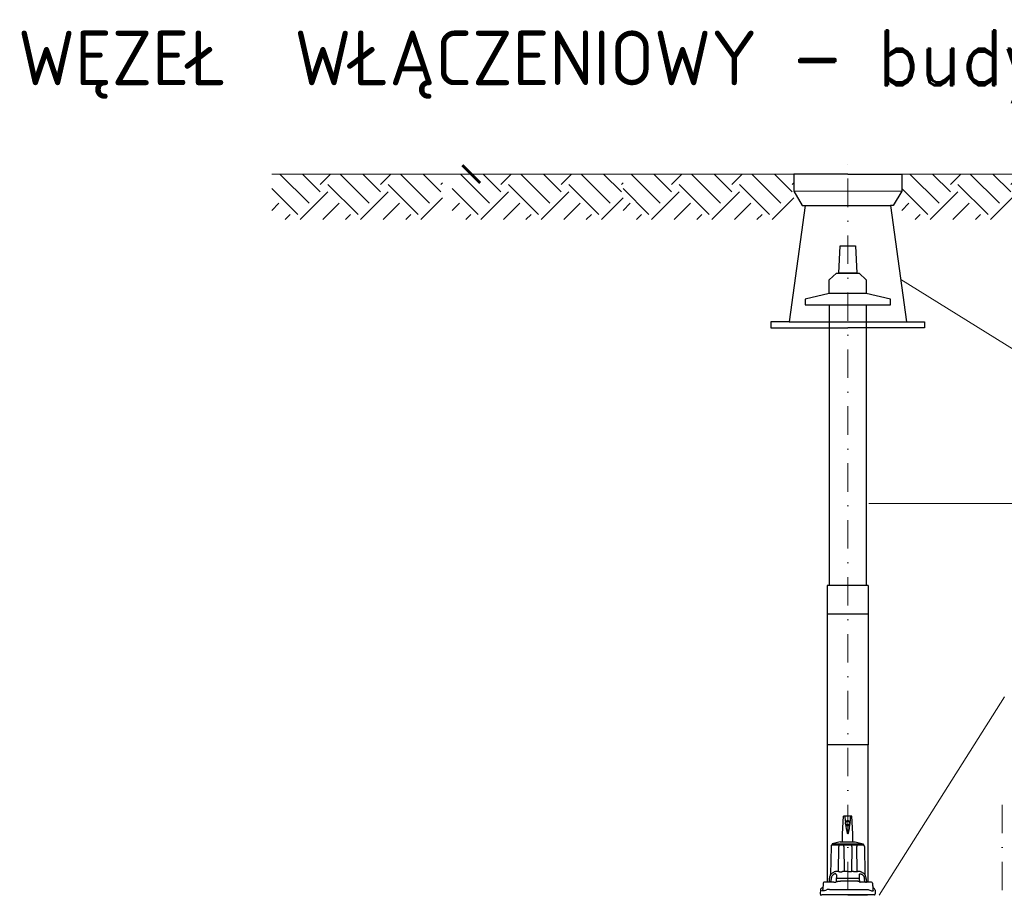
# Model space of a CAD drawing. Header units: centimetres. Extents: x 6548225 to 6568523, y 5576177 to 5581907.
# Tile 27 of 28: x 6565712 to 6567442, y 5580367 to 5581907. Entities that reach past the tile are written whole.
import ezdxf

# ---------------------------------------------------------------- set-up
doc = ezdxf.new("R2010")
doc.units = ezdxf.units.CM
doc.linetypes.add('DASHDOT', pattern=[1, 0.5, -0.25, 0, -0.25])
for name, color, linetype, lineweight in [('_opisy', 7, 'Continuous', 13), ('GRUNT', 7, 'Continuous', 13), ('HAWLE', 7, 'Continuous', 25), ('HAWLE OSIE SYMETRII', 5, 'DASHDOT', 9), ('HAWLE SZCZEGÓŁY', 7, 'Continuous', 13)]:
    doc.layers.add(name, color=color, linetype=linetype, lineweight=lineweight)
doc.styles.add('Arial', font='romand.shx', dxfattribs={"bigfont": 'bigfont.shx'})

# ---------------------------------------------------------------- blocks, each defined once
blk = doc.blocks.new('_ARCHTICK')
at = {"color": 0, "linetype": 'ByBlock', "const_width": 0.15}
blk.add_lwpolyline([(-0.5, -0.5), (0.5, 0.5)], dxfattribs=at)
blk = doc.blocks.new('A$C7CF726C1')
at = {"layer": 'HAWLE'}
blk.add_lwpolyline([(0, -20), (75, -20), (75, -10), (32.5, 0), (-32.5, 0), (-75, -10), (-75, -20), (0, -20)], dxfattribs=at)
blk = doc.blocks.new('A$C0567469D')
at = {"layer": 'HAWLE'}
for points in [[(0, 0), (13.5, 0), (16, -48), (-16, -48), (-13.5, 0), (0, 0)], [(0, -48), (20, -48), (32.5, -60), (32.5, -84), (-32.5, -84), (-32.5, -60), (-20, -48), (0, -48)]]:
    blk.add_lwpolyline(points, dxfattribs=at)

msp = doc.modelspace()

# ---------------------------------------------------------------- hatches: boundary and pattern name
at = {"layer": 'GRUNT'}
h = msp.add_hatch(dxfattribs=at)
h.set_pattern_fill('EARTH', color=256, scale=11.8, angle=45, style=0)
h.set_pattern_definition([(45, (6564544.46, 5579709.78), (7e-15, 105.967), [74.93, -74.93]), (45, (6564524.594, 5579729.65), (7e-15, 105.967), [74.93, -74.93]), (45, (6564504.725, 5579749.52), (7e-15, 105.967), [74.93, -74.93]), (135, (6564504.725, 5579762.764), (-105.967, 7e-15), [74.93, -74.93]), (135, (6564524.594, 5579782.63), (-105.967, 7e-15), [74.93, -74.93]), (135, (6564544.46, 5579802.5), (-105.967, 7e-15), [74.93, -74.93])])
h.paths.add_polyline_path([(6566454.636, 5581635.388), (6566354.636, 5581635.388), (6566254.636, 5581635.388), (6566154.636, 5581635.388), (6566154.636, 5581595.388), (6566154.636, 5581555.388), (6566454.636, 5581555.388)])
h = msp.add_hatch(dxfattribs=at)
h.set_pattern_fill('EARTH', color=256, scale=11.8, angle=45, style=0)
h.set_pattern_definition([(45, (6564861.82, 5579709.78), (7e-15, 105.967), [74.93, -74.93]), (45, (6564841.95, 5579729.65), (7e-15, 105.967), [74.93, -74.93]), (45, (6564822.08, 5579749.52), (7e-15, 105.967), [74.93, -74.93]), (135, (6564822.08, 5579762.764), (-105.967, 7e-15), [74.93, -74.93]), (135, (6564841.95, 5579782.63), (-105.967, 7e-15), [74.93, -74.93]), (135, (6564861.82, 5579802.5), (-105.967, 7e-15), [74.93, -74.93])])
h.paths.add_polyline_path([(6566771.99, 5581635.388), (6566671.99, 5581635.388), (6566571.99, 5581635.388), (6566471.99, 5581635.388), (6566471.99, 5581595.388), (6566471.99, 5581555.388), (6566771.99, 5581555.388)])
h = msp.add_hatch(dxfattribs=at)
h.set_pattern_fill('EARTH', color=256, scale=11.8, angle=45, style=0)
h.set_pattern_definition([(45, (6565161.82, 5579709.78), (7e-15, 105.967), [74.93, -74.93]), (45, (6565141.95, 5579729.65), (7e-15, 105.967), [74.93, -74.93]), (45, (6565122.08, 5579749.52), (7e-15, 105.967), [74.93, -74.93]), (135, (6565122.08, 5579762.764), (-105.967, 7e-15), [74.93, -74.93]), (135, (6565141.95, 5579782.63), (-105.967, 7e-15), [74.93, -74.93]), (135, (6565161.82, 5579802.5), (-105.967, 7e-15), [74.93, -74.93])])
h.paths.add_polyline_path([(6567071.99, 5581635.388), (6566971.99, 5581635.388), (6566871.99, 5581635.388), (6566771.99, 5581635.388), (6566771.99, 5581595.388), (6566771.99, 5581555.388), (6567071.99, 5581555.388)])
h = msp.add_hatch(dxfattribs=at)
h.set_pattern_fill('EARTH', color=256, scale=11.8, angle=45, style=0)
h.set_pattern_definition([(45, (6565651.82, 5579709.78), (7e-15, 105.967), [74.93, -74.93]), (45, (6565631.95, 5579729.65), (7e-15, 105.967), [74.93, -74.93]), (45, (6565612.08, 5579749.52), (7e-15, 105.967), [74.93, -74.93]), (135, (6565612.08, 5579762.764), (-105.967, 7e-15), [74.93, -74.93]), (135, (6565631.95, 5579782.63), (-105.967, 7e-15), [74.93, -74.93]), (135, (6565651.82, 5579802.5), (-105.967, 7e-15), [74.93, -74.93])])
h.paths.add_polyline_path([(6567561.99, 5581635.388), (6567461.99, 5581635.388), (6567361.99, 5581635.388), (6567261.99, 5581635.388), (6567261.99, 5581595.388), (6567261.99, 5581555.388), (6567561.99, 5581555.388)])

# ---------------------------------------------------------------- linework, layer by layer
for p, q in [((6567157.99, 5580475.675), (6567159.59, 5580506.205)), ((6567175.99, 5580475.675), (6567174.39, 5580506.205)), ((6567137.696, 5580453.274), (6567136.832, 5580403.764)), ((6567150.472, 5580409.375), (6567151.146, 5580453.274)), ((6567153.926, 5580457.705), (6567194.24, 5580457.705)), ((6567160.142, 5580453.274), (6567160.366, 5580409.375)), ((6567173.839, 5580453.274), (6567173.615, 5580409.375)), ((6567183.509, 5580409.375), (6567182.835, 5580453.274)), ((6567196.284, 5580453.274), (6567197.149, 5580403.764)), ((6567134.596, 5580377.705), (6567166.99, 5580377.705)), ((6567166.99, 5580377.705), (6567199.385, 5580377.705)), ((6567166.99, 5580368.205), (6567123.561, 5580368.205)), ((6567166.99, 5580368.205), (6567132.312, 5580368.205)), ((6567212.678, 5580368.205), (6567166.99, 5580368.205)), ((6567166.99, 5580368.205), (6567201.69, 5580368.205))]:
    msp.add_line(p, q)
at = {"ltscale": 0.056938}
for p, q in [((6567161.868, 5580506.205), (6567159.59, 5580506.205)), ((6567174.39, 5580506.205), (6567172.113, 5580506.205))]:
    msp.add_line(p, q, dxfattribs=at)
at = {"ltscale": 0.256125}
msp.add_line((6567172.113, 5580506.205), (6567161.868, 5580506.205), dxfattribs=at)
at = {"ltscale": 0.023597}
msp.add_line((6567171.305, 5580496.698), (6567171.214, 5580495.758), dxfattribs=at)
at = {"ltscale": 0.361755}
for p, q in [((6567157.99, 5580461.205), (6567157.99, 5580475.675)), ((6567175.99, 5580461.205), (6567175.99, 5580475.675))]:
    msp.add_line(p, q, dxfattribs=at)
at = {"ltscale": 0.319917}
msp.add_line((6567151.846, 5580456.205), (6567139.05, 5580456.205), dxfattribs=at)
at = {"ltscale": 0.361984}
for p, q in [((6567153.79, 5580461.205), (6567139.74, 5580457.705)), ((6567180.19, 5580461.205), (6567194.24, 5580457.705))]:
    msp.add_line(p, q, dxfattribs=at)
at = {"ltscale": 0.354642}
for p, q in [((6567139.74, 5580457.705), (6567153.926, 5580457.705)), ((6567139.74, 5580456.205), (6567153.926, 5580456.205))]:
    msp.add_line(p, q, dxfattribs=at)
at = {"ltscale": 0.0375}
for p, q in [((6567139.74, 5580457.705), (6567139.74, 5580456.205)), ((6567194.24, 5580457.705), (6567194.24, 5580456.205))]:
    msp.add_line(p, q, dxfattribs=at)
at = {"ltscale": 8.9e-05}
for p, q in [((6567151.146, 5580453.274), (6567151.146, 5580453.278)), ((6567182.835, 5580453.274), (6567182.835, 5580453.278))]:
    msp.add_line(p, q, dxfattribs=at)
at = {"ltscale": 0.03035}
for p, q in [((6567151.846, 5580456.205), (6567153.06, 5580456.205)), ((6567182.134, 5580456.205), (6567180.92, 5580456.205))]:
    msp.add_line(p, q, dxfattribs=at)
at = {"ltscale": 0.032985}
for p, q in [((6567154.38, 5580456.205), (6567153.06, 5580456.205)), ((6567179.601, 5580456.205), (6567180.92, 5580456.205))]:
    msp.add_line(p, q, dxfattribs=at)
at = {"ltscale": 0.17179}
msp.add_line((6567153.79, 5580461.205), (6567160.662, 5580461.205), dxfattribs=at)
at = {"ltscale": 0.165512}
msp.add_line((6567153.926, 5580456.205), (6567160.546, 5580456.205), dxfattribs=at)
at = {"ltscale": 0.044011}
for p, q in [((6567156.14, 5580456.205), (6567154.38, 5580456.205)), ((6567177.84, 5580456.205), (6567179.601, 5580456.205))]:
    msp.add_line(p, q, dxfattribs=at)
at = {"ltscale": 0.047264}
for p, q in [((6567156.14, 5580456.204), (6567158.031, 5580456.205)), ((6567177.84, 5580456.204), (6567175.949, 5580456.205))]:
    msp.add_line(p, q, dxfattribs=at)
at = {"ltscale": 0.053854}
msp.add_line((6567160.185, 5580456.205), (6567158.031, 5580456.205), dxfattribs=at)
at = {"ltscale": 0.000229}
for p, q in [((6567160.142, 5580453.284), (6567160.142, 5580453.274)), ((6567173.839, 5580453.284), (6567173.839, 5580453.274))]:
    msp.add_line(p, q, dxfattribs=at)
at = {"ltscale": 0.030424}
msp.add_line((6567160.185, 5580456.205), (6567161.402, 5580456.205), dxfattribs=at)
at = {"ltscale": 0.488211}
msp.add_line((6567160.662, 5580461.205), (6567180.19, 5580461.205), dxfattribs=at)
at = {"ltscale": 0.309828}
msp.add_line((6567161.402, 5580456.205), (6567173.795, 5580456.205), dxfattribs=at)
at = {"ltscale": 0.250258}
msp.add_line((6567173.586, 5580456.205), (6567183.597, 5580456.205), dxfattribs=at)
at = {"ltscale": 0.053856}
msp.add_line((6567173.795, 5580456.205), (6567175.949, 5580456.205), dxfattribs=at)
at = {"ltscale": 0.319916}
msp.add_line((6567182.134, 5580456.205), (6567194.931, 5580456.205), dxfattribs=at)
at = {"ltscale": 0.038347}
msp.add_line((6567192.706, 5580456.205), (6567194.24, 5580456.205), dxfattribs=at)
at = {"ltscale": 0.009786}
msp.add_line((6567150.472, 5580409.375), (6567150.08, 5580409.375), dxfattribs=at)
at = {"ltscale": 0.165611}
msp.add_line((6567166.99, 5580409.375), (6567160.366, 5580409.375), dxfattribs=at)
at = {"ltscale": 0.165613}
msp.add_line((6567166.99, 5580409.375), (6567173.615, 5580409.375), dxfattribs=at)
at = {"ltscale": 0.009787}
msp.add_line((6567183.509, 5580409.375), (6567183.9, 5580409.375), dxfattribs=at)
at = {"ltscale": 0.152061}
for p, q in [((6567134.466, 5580396.333), (6567134.145, 5580390.205)), ((6567199.514, 5580396.333), (6567199.835, 5580390.205))]:
    msp.add_line(p, q, dxfattribs=at)
at = {"ltscale": 0.048066}
for p, q in [((6567137.716, 5580393.048), (6567137.792, 5580394.969)), ((6567196.264, 5580393.048), (6567196.188, 5580394.969))]:
    msp.add_line(p, q, dxfattribs=at)
at = {"ltscale": 0.034206}
for p, q in [((6567137.846, 5580396.336), (6567137.792, 5580394.969)), ((6567196.134, 5580396.336), (6567196.188, 5580394.969))]:
    msp.add_line(p, q, dxfattribs=at)
at = {"ltscale": 0.049675}
for p, q in [((6567146.814, 5580396.713), (6567146.702, 5580394.729)), ((6567187.167, 5580396.713), (6567187.279, 5580394.729))]:
    msp.add_line(p, q, dxfattribs=at)
at = {"ltscale": 0.071055}
for p, q in [((6567146.98, 5580399.551), (6567146.814, 5580396.713)), ((6567187, 5580399.551), (6567187.167, 5580396.713))]:
    msp.add_line(p, q, dxfattribs=at)
at = {"ltscale": 0.259166}
msp.add_line((6567157.778, 5580396.751), (6567147.411, 5580396.751), dxfattribs=at)
at = {"ltscale": 0.030722}
for p, q in [((6567153.401, 5580408.436), (6567154.63, 5580408.436)), ((6567180.579, 5580408.436), (6567179.35, 5580408.436))]:
    msp.add_line(p, q, dxfattribs=at)
at = {"ltscale": 0.189838}
msp.add_line((6567162.027, 5580392.193), (6567154.433, 5580392.193), dxfattribs=at)
at = {"ltscale": 0.026152}
for p, q in [((6567154.63, 5580408.436), (6567155.676, 5580408.436)), ((6567179.35, 5580408.436), (6567178.304, 5580408.436))]:
    msp.add_line(p, q, dxfattribs=at)
at = {"ltscale": 0.230309}
msp.add_line((6567166.99, 5580396.751), (6567157.778, 5580396.751), dxfattribs=at)
at = {"ltscale": 0.124088}
msp.add_line((6567166.99, 5580392.193), (6567162.027, 5580392.193), dxfattribs=at)
at = {"ltscale": 0.489474}
msp.add_line((6567186.569, 5580396.751), (6567166.99, 5580396.751), dxfattribs=at)
at = {"ltscale": 0.313925}
msp.add_line((6567179.547, 5580392.193), (6567166.99, 5580392.193), dxfattribs=at)
at = {"ltscale": 0.167345}
for p, q in [((6567118.925, 5580376.468), (6567118.575, 5580369.783)), ((6567215.055, 5580376.468), (6567215.405, 5580369.783))]:
    msp.add_line(p, q, dxfattribs=at)
at = {"ltscale": 0.051952}
msp.add_line((6567121.462, 5580379.935), (6567119.917, 5580378.545), dxfattribs=at)
at = {"ltscale": 0.286412}
msp.add_line((6567123.571, 5580388.783), (6567122.971, 5580377.342), dxfattribs=at)
at = {"ltscale": 0.324625}
msp.add_line((6567138.054, 5580390.205), (6567125.069, 5580390.205), dxfattribs=at)
at = {"ltscale": 0.105019}
msp.add_line((6567142.254, 5580390.205), (6567138.054, 5580390.205), dxfattribs=at)
at = {"ltscale": 0.105524}
for p, q in [((6567142.254, 5580390.205), (6567145.179, 5580390.205)), ((6567191.726, 5580390.205), (6567188.802, 5580390.205))]:
    msp.add_line(p, q, dxfattribs=at)
at = {"ltscale": 0.10502}
msp.add_line((6567195.927, 5580390.205), (6567191.726, 5580390.205), dxfattribs=at)
at = {"ltscale": 0.324623}
msp.add_line((6567208.912, 5580390.205), (6567195.927, 5580390.205), dxfattribs=at)
at = {"ltscale": 0.286414}
msp.add_line((6567210.41, 5580388.783), (6567211.009, 5580377.342), dxfattribs=at)
at = {"ltscale": 0.202669}
msp.add_line((6567210.41, 5580388.783), (6567210.834, 5580380.688), dxfattribs=at)
at = {"ltscale": 0.051951}
msp.add_line((6567212.518, 5580379.935), (6567214.063, 5580378.545), dxfattribs=at)
at = {"ltscale": 0.001964}
for p, q in [((6567118.573, 5580369.705), (6567118.575, 5580369.783)), ((6567215.407, 5580369.705), (6567215.405, 5580369.783))]:
    msp.add_line(p, q, dxfattribs=at)
at = {"ltscale": 0.031117}
for p, q in [((6567119.241, 5580367.272), (6567120.065, 5580368.205)), ((6567214.739, 5580367.272), (6567213.915, 5580368.205))]:
    msp.add_line(p, q, dxfattribs=at)
at = {"ltscale": 0.009732}
msp.add_line((6567120.454, 5580368.205), (6567120.065, 5580368.205), dxfattribs=at)
at = {"ltscale": 0.009254}
msp.add_line((6567120.073, 5580368.205), (6567120.443, 5580368.205), dxfattribs=at)
at = {"ltscale": 0.021471}
msp.add_line((6567120.443, 5580368.205), (6567121.302, 5580368.205), dxfattribs=at)
at = {"ltscale": 0.056483}
msp.add_line((6567123.561, 5580368.205), (6567121.302, 5580368.205), dxfattribs=at)
at = {"ltscale": 0.021469}
msp.add_line((6567213.537, 5580368.205), (6567212.678, 5580368.205), dxfattribs=at)
at = {"ltscale": 0.009731}
msp.add_line((6567213.526, 5580368.205), (6567213.915, 5580368.205), dxfattribs=at)
at = {"ltscale": 0.009256}
msp.add_line((6567213.907, 5580368.205), (6567213.537, 5580368.205), dxfattribs=at)
for points in [[(6567162.767, 5580495.758), (6567162.644, 5580494.752), (6567162.67, 5580493.747), (6567162.742, 5580493.236), (6567162.855, 5580492.732), (6567162.999, 5580492.264), (6567163.182, 5580491.808)], [(6567151.846, 5580456.205), (6567151.639, 5580455.929), (6567151.475, 5580455.63), (6567151.352, 5580455.314), (6567151.266, 5580454.99), (6567151.19, 5580454.473), (6567151.167, 5580454.14), (6567151.146, 5580453.278)], [(6567160.142, 5580453.284), (6567160.146, 5580453.777), (6567160.195, 5580454.777), (6567160.225, 5580455.438), (6567160.224, 5580455.758), (6567160.185, 5580456.205)], [(6567173.839, 5580453.284), (6567173.834, 5580453.777), (6567173.785, 5580454.777), (6567173.756, 5580455.438), (6567173.756, 5580455.758), (6567173.795, 5580456.205)], [(6567182.134, 5580456.205), (6567182.331, 5580455.945), (6567182.488, 5580455.668), (6567182.691, 5580455.092), (6567182.781, 5580454.573), (6567182.808, 5580454.249), (6567182.835, 5580453.278)], [(6567150.08, 5580409.375), (6567148.236, 5580409.317), (6567146.49, 5580409.135), (6567145.644, 5580408.99), (6567144.827, 5580408.805), (6567144.068, 5580408.585), (6567143.34, 5580408.319), (6567142.715, 5580408.039)], [(6567150.472, 5580409.375), (6567151.705, 5580409.324), (6567152.093, 5580409.266)], [(6567181.887, 5580409.266), (6567182.273, 5580409.324), (6567183.509, 5580409.375)], [(6567191.266, 5580408.039), (6567190.679, 5580408.304), (6567190.069, 5580408.533), (6567189.347, 5580408.754), (6567188.597, 5580408.936), (6567187.12, 5580409.186), (6567185.55, 5580409.329), (6567183.9, 5580409.375)], [(6567142.715, 5580408.039), (6567141.811, 5580407.568), (6567140.974, 5580407.086), (6567139.51, 5580406.116), (6567138.346, 5580405.205), (6567137.556, 5580404.496), (6567137.186, 5580404.133), (6567136.832, 5580403.764)], [(6567145.035, 5580405.017), (6567144.485, 5580405.013), (6567143.881, 5580404.918), (6567143.227, 5580404.727), (6567142.527, 5580404.424), (6567141.786, 5580403.989), (6567141.01, 5580403.391), (6567140.476, 5580402.878), (6567139.936, 5580402.251), (6567139.478, 5580401.609), (6567139.019, 5580400.823), (6567138.664, 5580400.068), (6567138.378, 5580399.302), (6567138.155, 5580398.527), (6567138.016, 5580397.876), (6567137.901, 5580397.077), (6567137.846, 5580396.336)], [(6567146.668, 5580403.91), (6567146.438, 5580404.307), (6567146.158, 5580404.603), (6567145.83, 5580404.813), (6567145.455, 5580404.949), (6567145.035, 5580405.017)], [(6567146.702, 5580394.729), (6567146.552, 5580392.66), (6567146.386, 5580391.37), (6567146.349, 5580391.174)], [(6567146.37, 5580391.286), (6567147.731, 5580391.651), (6567148.661, 5580391.85), (6567149.602, 5580392.005), (6567150.554, 5580392.119), (6567151.515, 5580392.193), (6567152.482, 5580392.23), (6567154.433, 5580392.193)], [(6567146.668, 5580403.91), (6567146.797, 5580403.565), (6567146.9, 5580403.159), (6567146.979, 5580402.64), (6567147.026, 5580402.016), (6567147.017, 5580400.348), (6567146.98, 5580399.551)], [(6567146.814, 5580396.713), (6567146.815, 5580396.717), (6567146.818, 5580396.719), (6567146.826, 5580396.724), (6567146.847, 5580396.73), (6567146.914, 5580396.74), (6567147.411, 5580396.751)], [(6567152.093, 5580409.266), (6567152.261, 5580408.974), (6567152.511, 5580408.719), (6567152.844, 5580408.532), (6567153.11, 5580408.459), (6567153.401, 5580408.436)], [(6567155.676, 5580408.436), (6567156.006, 5580408.46), (6567156.336, 5580408.533), (6567156.752, 5580408.69), (6567157.144, 5580408.896), (6567157.686, 5580409.261)], [(6567178.304, 5580408.436), (6567177.974, 5580408.46), (6567177.644, 5580408.533), (6567177.229, 5580408.69), (6567176.836, 5580408.896), (6567176.295, 5580409.261)], [(6567187.61, 5580391.286), (6567186.25, 5580391.651), (6567185.32, 5580391.85), (6567184.378, 5580392.005), (6567183.426, 5580392.119), (6567182.466, 5580392.193), (6567181.498, 5580392.23), (6567179.547, 5580392.193)], [(6567181.887, 5580409.266), (6567181.72, 5580408.974), (6567181.469, 5580408.719), (6567181.137, 5580408.532), (6567180.87, 5580408.459), (6567180.579, 5580408.436)], [(6567187.167, 5580396.713), (6567187.165, 5580396.717), (6567187.163, 5580396.719), (6567187.154, 5580396.724), (6567187.134, 5580396.73), (6567187.066, 5580396.74), (6567186.569, 5580396.751)], [(6567187.312, 5580403.91), (6567187.183, 5580403.565), (6567187.081, 5580403.159), (6567187.001, 5580402.64), (6567186.954, 5580402.016), (6567186.964, 5580400.348), (6567187, 5580399.551)], [(6567187.279, 5580394.729), (6567187.428, 5580392.66), (6567187.595, 5580391.371), (6567187.631, 5580391.174)], [(6567187.312, 5580403.91), (6567187.542, 5580404.307), (6567187.822, 5580404.603), (6567188.15, 5580404.813), (6567188.526, 5580404.949), (6567188.946, 5580405.017)], [(6567188.946, 5580405.017), (6567189.496, 5580405.013), (6567190.1, 5580404.918), (6567190.754, 5580404.727), (6567191.453, 5580404.424), (6567192.195, 5580403.989), (6567192.97, 5580403.391), (6567193.504, 5580402.878), (6567194.045, 5580402.251), (6567194.503, 5580401.609), (6567194.962, 5580400.823), (6567195.316, 5580400.068), (6567195.602, 5580399.302), (6567195.825, 5580398.527), (6567195.965, 5580397.876), (6567196.08, 5580397.077), (6567196.134, 5580396.336)], [(6567197.149, 5580403.764), (6567196.762, 5580404.166), (6567196.085, 5580404.811), (6567195.627, 5580405.212), (6567194.464, 5580406.12), (6567193.003, 5580407.087), (6567192.168, 5580407.569), (6567191.266, 5580408.039)], [(6567126.608, 5580375.54), (6567125.131, 5580375.182), (6567124.469, 5580375.036), (6567123.704, 5580374.92), (6567123.365, 5580374.905), (6567122.928, 5580374.942), (6567122.566, 5580375.042), (6567122.288, 5580375.189), (6567122.09, 5580375.364), (6567121.975, 5580375.54)], [(6567134.596, 5580377.705), (6567133.323, 5580377.647), (6567132.088, 5580377.489), (6567130.9, 5580377.249), (6567129.766, 5580376.934)], [(6567137.293, 5580391.342), (6567136.934, 5580391.204), (6567136.234, 5580390.891), (6567135.616, 5580390.617), (6567134.815, 5580390.349), (6567134.145, 5580390.205)], [(6567196.687, 5580391.342), (6567197.046, 5580391.204), (6567197.746, 5580390.891), (6567198.364, 5580390.617), (6567199.165, 5580390.349), (6567199.835, 5580390.205)], [(6567199.385, 5580377.705), (6567200.647, 5580377.648), (6567201.881, 5580377.491), (6567203.073, 5580377.251), (6567204.214, 5580376.934)], [(6567207.372, 5580375.54), (6567208.85, 5580375.182), (6567209.512, 5580375.036), (6567210.277, 5580374.92), (6567210.616, 5580374.905), (6567211.053, 5580374.942), (6567211.414, 5580375.042), (6567211.692, 5580375.189), (6567211.891, 5580375.364), (6567212.005, 5580375.54)]]:
    msp.add_lwpolyline(points)
msp.add_circle((6567166.99, 5580494.205), 3.5)
for centre, radius, start, end in [((6567625.852, 5580540.818), 465.273, 184.266432, 185.557638), ((6567166.99, 5580494.203), 4.5, 89.993324, 159.783243), ((6567166.991, 5580494.203), 4.5, 20.21682, 90.006557), ((6566694.647, 5580541.93), 478.8, 354.579126, 355.720907), ((6567166.991, 5580494.207), 4.501, 212.208219, 327.800514), ((6567165.069, 5580494.353), 6.27, 336.052324, 354.018234), ((6567164.459, 5580494.424), 6.885, 6.113353, 11.174211), ((6567164.534, 5580494.428), 6.81, 353.859989, 6.149255), ((6567141.695, 5580453.205), 4, 131.410262, 179.000007), ((6567192.285, 5580453.205), 4, 0.999993, 48.58973), ((6567160.618, 5580371.763), 37.613, 90.384207, 94.471681), ((6567173.362, 5580371.762), 37.614, 85.528393, 89.615708), ((6567146.45, 5580395.705), 12, 147.26492, 176.999994), ((6567133.832, 5580403.816), 3, 327.265402, 358.999751), ((6567133.384, 5580393.217), 4.336, 334.382225, 357.766971), ((6567200.619, 5580393.222), 4.359, 182.294812, 205.557316), ((6567200.148, 5580403.816), 3, 181.000024, 212.7347), ((6567187.53, 5580395.705), 12, 2.999997, 32.735087), ((6567121.926, 5580376.31), 3.005, 131.958117, 176.988347), ((6567121.926, 5580376.31), 3.005, 131.958117, 176.988347), ((6567123.469, 5580377.704), 3, 96.171388, 131.981889), ((6567120.205, 5580377.723), 2.81, 309.036063, 344.159873), ((6567121.93, 5580377.22), 1.013, 336.651563, 344.911243), ((6567121.205, 5580377.432), 1.768, 344.394682, 357.108736), ((6567125.069, 5580388.705), 1.5, 90, 176.999998), ((6567145.171, 5580391.405), 1.201, 270.024177, 348.884314), ((6567188.809, 5580391.405), 1.201, 191.115686, 269.975823), ((6567221.364, 5580411.465), 38.554, 243.58888, 248.720932), ((6567208.912, 5580388.705), 1.5, 3.000002, 90), ((6567208.912, 5580388.705), 1.5, 3.000002, 90), ((6567210.511, 5580377.704), 3, 48.018125, 83.828612), ((6567212.775, 5580377.432), 1.768, 182.882445, 195.605183), ((6567213.775, 5580377.723), 2.81, 195.840117, 230.963891), ((6567212.05, 5580377.22), 1.012, 195.083016, 203.350742), ((6567212.054, 5580376.31), 3.005, 3.011653, 48.041883), ((6567212.054, 5580376.31), 3.005, 3.011653, 48.041883), ((6567120.073, 5580369.705), 1.5, 180, 270), ((6567213.907, 5580369.705), 1.5, 270, 0)]:
    msp.add_arc(centre, radius, start, end)
for centre, major_axis, ratio, start_param, end_param in [((6567166.99, 5580647.406), (0, -171.731), 0.052408, 5.84625874, 6.72011187), ((6567131.069, 5580379.889), (8.938, 4.979), 0.196635, 4.0841059, 4.45786204)]:
    msp.add_ellipse(centre, major_axis=major_axis, ratio=ratio, start_param=start_param, end_param=end_param)
at = {"layer": '_opisy'}
for p, q in [((6566454.636, 5581635.388), (6566577.436, 5581635.388)), ((6567476.351, 5581315.942), (6567260.493, 5581449.893)), ((6567456.359, 5581056.05), (6567203.785, 5581056.05)), ((6567442.173, 5580716.012), (6567222.428, 5580367.345))]:
    msp.add_line(p, q, dxfattribs=at)
at = {"layer": 'GRUNT'}
for p, q in [((6566154.636, 5581635.388), (6566454.636, 5581635.388)), ((6566471.99, 5581635.388), (6566771.99, 5581635.388)), ((6566771.99, 5581635.388), (6567071.99, 5581635.388)), ((6567261.99, 5581635.388), (6567561.99, 5581635.388))]:
    msp.add_line(p, q, dxfattribs=at)
at = {"layer": 'HAWLE'}
for p, q in [((6567091.99, 5581580.388), (6567063.99, 5581375.388)), ((6567091.99, 5581580.388), (6567241.99, 5581580.388)), ((6567241.99, 5581580.388), (6567269.99, 5581375.388)), ((6567134.49, 5581405.388), (6567134.49, 5580912.095)), ((6567199.49, 5581405.388), (6567199.49, 5580912.095)), ((6567031.99, 5581375.388), (6567031.99, 5581365.388)), ((6567063.99, 5581375.388), (6567031.99, 5581375.388)), ((6567031.99, 5581365.388), (6567166.99, 5581365.388)), ((6567063.99, 5581375.388), (6567269.99, 5581375.388)), ((6567301.99, 5581365.388), (6567166.99, 5581365.388)), ((6567269.99, 5581375.388), (6567301.99, 5581375.388)), ((6567301.99, 5581375.388), (6567301.99, 5581365.388)), ((6567130.99, 5580912.095), (6567130.99, 5580631.911)), ((6567202.99, 5580912.095), (6567130.99, 5580912.095)), ((6567202.99, 5580912.095), (6567202.99, 5580631.911)), ((6567130.99, 5580862.095), (6567202.99, 5580862.095)), ((6567202.99, 5580631.911), (6567130.99, 5580631.911)), ((6567130.99, 5580631.911), (6567130.99, 5580390.205)), ((6567202.99, 5580631.911), (6567130.99, 5580631.911)), ((6567130.99, 5580631.911), (6567130.99, 5580390.205)), ((6567202.99, 5580390.205), (6567202.99, 5580631.911)), ((6567202.99, 5580390.205), (6567202.99, 5580631.911))]:
    msp.add_line(p, q, dxfattribs=at)
for points in [[(6567166.99, 5581635.388), (6567071.99, 5581635.388), (6567071.99, 5581605.388), (6567086.99, 5581580.388)], [(6567166.99, 5581635.388), (6567261.99, 5581635.388), (6567261.99, 5581605.388), (6567246.99, 5581580.388)], [(6567086.99, 5581580.388), (6567091.99, 5581580.388)], [(6567246.99, 5581580.388), (6567241.99, 5581580.388)]]:
    msp.add_lwpolyline(points, dxfattribs=at)
at = {"layer": 'HAWLE OSIE SYMETRII', "ltscale": 100}
for p, q in [((6567166.99, 5580276.205), (6567166.99, 5581673.704)), ((6567438.49, 5580276.205), (6567438.49, 5580531.861))]:
    msp.add_line(p, q, dxfattribs=at)
at = {"layer": 'HAWLE SZCZEGÓŁY'}
msp.add_line((6567071.99, 5581605.388), (6567261.99, 5581605.388), dxfattribs=at)

# ---------------------------------------------------------------- block references
msp.add_blockref('A$C0567469D', (6567166.99, 5581509.388))
at = {"layer": '_opisy', "xscale": 31.36000000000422, "yscale": 31.36000000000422, "zscale": 31.36000000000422, "rotation": 90}
msp.add_blockref('_ARCHTICK', (6566505.351, 5581635.388), dxfattribs=at)
at = {"layer": 'HAWLE'}
msp.add_blockref('A$C7CF726C1', (6567166.99, 5581425.388), dxfattribs=at)

# ---------------------------------------------------------------- texts
at = {"layer": '_opisy', "insert": (6565708.598, 5581887.719), "char_height": 96, "width": 2976.10859, "attachment_point": 1, "style": 'Arial'}
msp.add_mtext('\\W0.9;WĘZEŁ  WŁĄCZENIOWY - budynek nr 1', dxfattribs=at)

doc.saveas('drawing.dxf')
